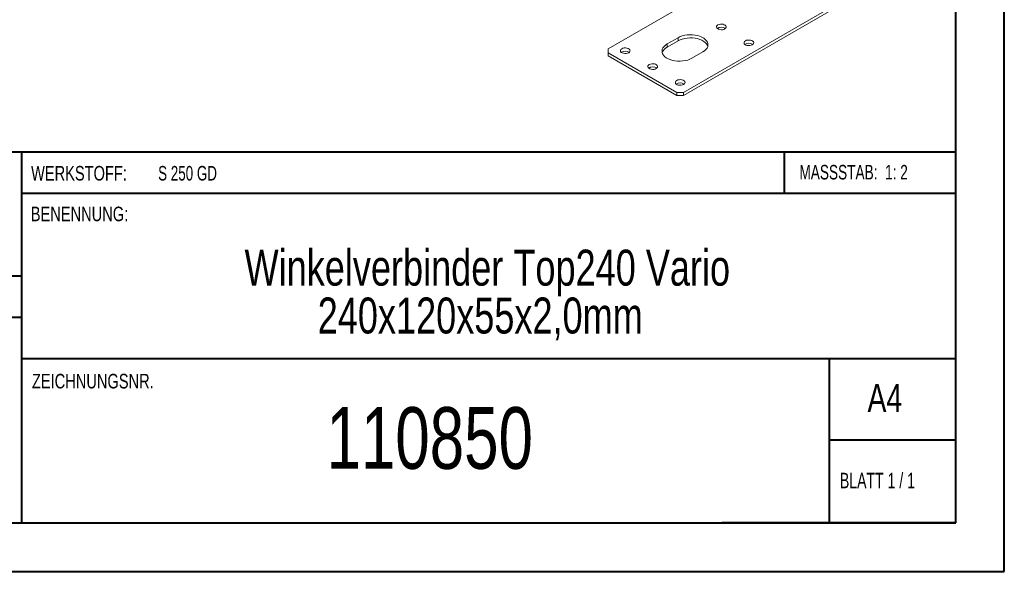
# Model space of a CAD drawing. Header units: millimetres. Extents: x 0 to 210, y 0 to 297.
# Tile 2 of 12: x 109 to 210, y 0 to 57. Entities that reach past the tile are written whole.
import ezdxf

# ---------------------------------------------------------------- set-up
doc = ezdxf.new("R2010")
doc.units = ezdxf.units.MM
doc.styles.add('SLDTEXTSTYLE0', font='TXT', dxfattribs={"width": 0.75})
doc.styles.add('SLDTEXTSTYLE1', font='TXT', dxfattribs={"width": 0.681818})
doc.styles.add('SLDTEXTSTYLE2', font='TXT', dxfattribs={"width": 0.7})
doc.styles.add('SLDTEXTSTYLE3', font='TXT', dxfattribs={"width": 0.6875})

# ---------------------------------------------------------------- blocks, each defined once
blk = doc.blocks.new('SW_NOTE_1')
at = {"color": 0, "linetype": 'Continuous', "lineweight": 0, "char_height": 3.7042, "attachment_point": 2, "style": 'SLDTEXTSTYLE0'}
for s, insert in [('Winkelverbinder Top240 Vario', (35.07, 4.77)), ('240x120x55x2,0mm', (34.34, -0.16))]:
    blk.add_mtext(s, dxfattribs=dict(at, insert=insert))

msp = doc.modelspace()

# ---------------------------------------------------------------- linework, layer by layer
at = {"color": 7, "linetype": 'Continuous', "lineweight": 40}
for p, q in [((210.08, 0.21), (210.08, 297.21)), ((205.08, 5.21), (205.08, 292.21)), ((205.08, 43.37), (10.11, 43.37)), ((108.91, 43.37), (108.91, 5.12)), ((187.47, 39.12), (187.47, 43.37)), ((205.08, 39.12), (108.91, 39.12)), ((108.91, 30.62), (10.11, 30.62)), ((108.91, 26.37), (10.11, 26.37)), ((108.91, 22.12), (205.08, 22.12)), ((192.08, 5.21), (192.08, 22.21)), ((205.08, 13.71), (192.08, 13.71)), ((10.08, 5.21), (205.08, 5.21)), ((205.08, 5.21), (180.99, 5.21)), ((0.08, 0.21), (210.08, 0.21))]:
    msp.add_line(p, q, dxfattribs=at)
at = {"color": 7, "linetype": 'Continuous', "lineweight": 15}
for p, q in [((185.35, 63.3), (169.3, 54.03)), ((193.12, 58.81), (177.07, 49.54)), ((177.07, 49.21), (193.12, 58.48)), ((175.38, 54.52), (176.51, 55.17)), ((175.38, 54.19), (176.51, 54.85)), ((176.51, 54.85), (176.51, 55.17)), ((169.3, 53.62), (169.3, 54.03)), ((175.38, 54.19), (175.38, 54.52)), ((169.3, 53.62), (176.37, 49.54)), ((169.3, 53.3), (169.3, 53.62)), ((169.3, 53.3), (176.37, 49.21)), ((179.05, 53.7), (177.92, 53.05)), ((176.37, 49.54), (177.07, 49.54)), ((176.37, 49.54), (176.37, 49.21)), ((176.37, 49.21), (177.07, 49.21)), ((177.07, 49.54), (177.07, 49.21))]:
    msp.add_line(p, q, dxfattribs=at)
at = {"color": 7, "linetype": 'Continuous', "lineweight": 15, "flags": 128}
for points in [[(181.32, 56.07), (181.2, 56.02), (181.07, 55.99), (180.93, 55.99), (180.79, 56.01), (180.66, 56.05), (180.56, 56.1), (180.49, 56.18), (180.46, 56.26), (180.47, 56.34), (180.52, 56.41), (180.61, 56.48), (180.72, 56.53), (180.86, 56.56), (181, 56.56), (181.14, 56.55), (181.26, 56.51), (181.36, 56.45), (181.43, 56.38), (181.46, 56.3), (181.45, 56.22), (181.4, 56.14), (181.32, 56.07)], [(176.51, 55.17), (176.71, 55.28), (176.94, 55.36), (177.19, 55.42), (177.45, 55.46), (177.71, 55.48), (177.98, 55.47), (178.25, 55.44), (178.5, 55.39), (178.74, 55.32), (178.95, 55.23), (179.14, 55.12), (179.3, 54.99), (179.43, 54.86), (179.52, 54.71), (179.57, 54.56), (179.58, 54.4), (179.55, 54.25), (179.48, 54.1), (179.37, 53.95), (179.23, 53.82), (179.05, 53.7)], [(176.51, 54.85), (176.71, 54.95), (176.94, 55.03), (177.19, 55.09), (177.45, 55.13), (177.71, 55.15), (177.98, 55.15), (178.25, 55.12), (178.5, 55.07), (178.74, 54.99), (178.95, 54.9), (179.14, 54.79), (179.3, 54.67), (179.43, 54.53), (179.52, 54.38), (179.56, 54.28)], [(184.14, 54.44), (184.03, 54.39), (183.9, 54.36), (183.76, 54.36), (183.62, 54.37), (183.49, 54.41), (183.39, 54.47), (183.32, 54.54), (183.29, 54.62), (183.3, 54.71), (183.35, 54.78), (183.44, 54.85), (183.55, 54.9), (183.68, 54.93), (183.83, 54.93), (183.97, 54.91), (184.09, 54.87), (184.19, 54.82), (184.26, 54.74), (184.29, 54.66), (184.28, 54.58), (184.23, 54.51), (184.14, 54.44)], [(171.42, 53.62), (171.3, 53.57), (171.17, 53.55), (171.03, 53.54), (170.89, 53.56), (170.76, 53.6), (170.66, 53.65), (170.59, 53.73), (170.56, 53.81), (170.57, 53.89), (170.62, 53.97), (170.71, 54.03), (170.82, 54.08), (170.96, 54.11), (171.1, 54.12), (171.24, 54.1), (171.36, 54.06), (171.46, 54), (171.53, 53.93), (171.56, 53.85), (171.55, 53.77), (171.5, 53.69), (171.42, 53.62)], [(177.92, 53.05), (177.72, 52.95), (177.49, 52.87), (177.24, 52.81), (176.98, 52.77), (176.72, 52.75), (176.45, 52.75), (176.18, 52.78), (175.93, 52.83), (175.69, 52.91), (175.47, 53), (175.28, 53.11), (175.12, 53.23), (175, 53.37), (174.91, 53.52), (174.86, 53.67), (174.85, 53.83), (174.88, 53.98), (174.95, 54.13), (175.06, 54.27), (175.2, 54.4), (175.38, 54.52)], [(174.24, 51.99), (174.13, 51.94), (174, 51.91), (173.86, 51.91), (173.72, 51.92), (173.59, 51.96), (173.49, 52.02), (173.42, 52.09), (173.39, 52.17), (173.4, 52.26), (173.45, 52.33), (173.54, 52.4), (173.65, 52.45), (173.79, 52.48), (173.93, 52.48), (174.07, 52.47), (174.19, 52.43), (174.29, 52.37), (174.36, 52.3), (174.39, 52.22), (174.38, 52.13), (174.33, 52.06), (174.24, 51.99)], [(177.07, 50.36), (176.96, 50.31), (176.83, 50.28), (176.68, 50.27), (176.55, 50.29), (176.42, 50.33), (176.32, 50.39), (176.25, 50.46), (176.22, 50.54), (176.23, 50.62), (176.28, 50.7), (176.37, 50.77), (176.48, 50.82), (176.61, 50.84), (176.76, 50.85), (176.89, 50.83), (177.02, 50.79), (177.12, 50.73), (177.19, 50.66), (177.22, 50.58), (177.21, 50.5), (177.16, 50.42), (177.07, 50.36)]]:
    msp.add_lwpolyline(points, dxfattribs=at)
at = {"color": 7, "linetype": 'Continuous', "lineweight": 15}
for centre, radius, start, end in [((180.96, 55.53), 0.715, 54.7884, 125.2116), ((171.06, 53.08), 0.715, 54.7884, 125.2116), ((175.82, 53.3), 1, 116.1548, 160.9291), ((183.79, 53.9), 0.715, 54.7884, 125.2116), ((173.89, 51.45), 0.715, 54.7884, 125.2116), ((176.72, 49.81), 0.715, 54.7884, 125.2116)]:
    msp.add_arc(centre, radius, start, end, dxfattribs=at)

# ---------------------------------------------------------------- block references
at = {"color": 7, "linetype": 'Continuous', "lineweight": 0}
msp.add_blockref('SW_NOTE_1', (121.8, 28.57), dxfattribs=at)

# ---------------------------------------------------------------- texts
for s, insert, char_height, attachment_point, style in [('WERKSTOFF:', (109.91, 41.96), 1.5, 1, 'SLDTEXTSTYLE0'), ('S 250 GD', (122.99, 41.96), 1.5, 1, 'SLDTEXTSTYLE3'), ('MASSSTAB:  1: 2', (188.99, 42.07), 1.5, 1, 'SLDTEXTSTYLE2'), ('BENENNUNG:', (109.88, 37.77), 1.5, 1, 'SLDTEXTSTYLE0'), ('ZEICHNUNGSNR.', (110, 20.55), 1.5, 1, 'SLDTEXTSTYLE0'), ('A4', (196, 19.52), 2.91, 1, 'SLDTEXTSTYLE0'), ('110850', (150.94, 17.12), 6.35, 2, 'SLDTEXTSTYLE0'), ('BLATT 1 / 1', (193.16, 10.36), 1.5875, 1, 'SLDTEXTSTYLE1')]:
    msp.add_mtext(s, dxfattribs=dict(at, insert=insert, char_height=char_height, attachment_point=attachment_point, style=style))

doc.saveas('drawing.dxf')
